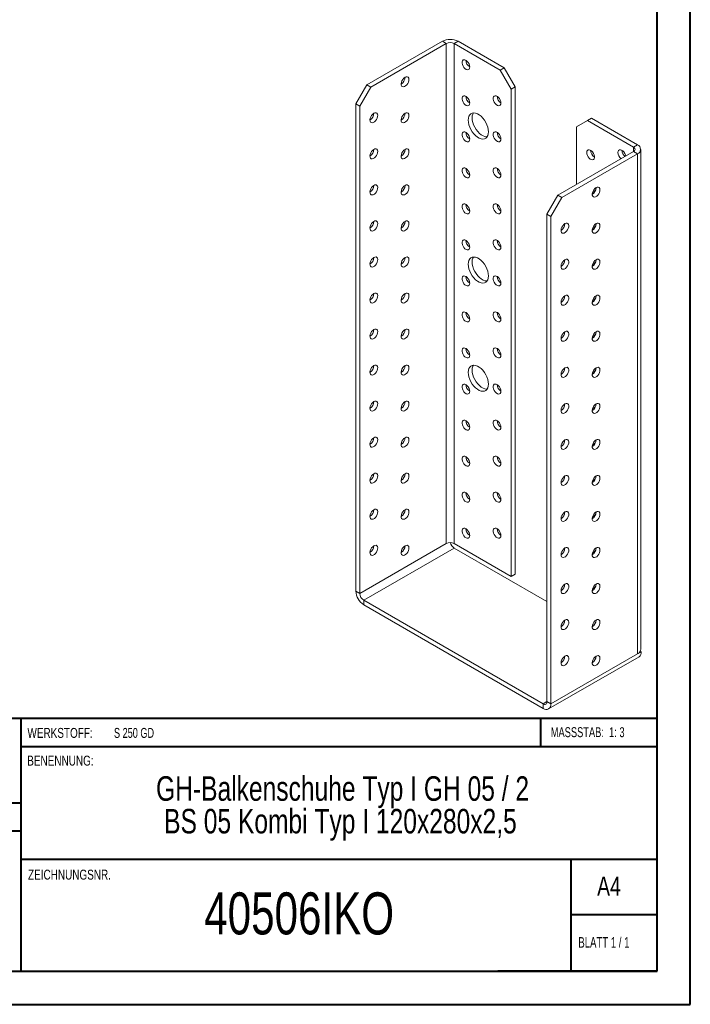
# Model space of a CAD drawing. Header units: millimetres. Extents: x 0 to 210, y 0 to 297.
# Tile 2 of 3: x 109 to 210, y 0 to 149. Entities that reach past the tile are written whole.
import ezdxf

# ---------------------------------------------------------------- set-up
doc = ezdxf.new("R2010")
doc.units = ezdxf.units.MM
doc.styles.add('SLDTEXTSTYLE0', font='TXT', dxfattribs={"width": 0.75})
doc.styles.add('SLDTEXTSTYLE1', font='TXT', dxfattribs={"width": 0.681818})
doc.styles.add('SLDTEXTSTYLE2', font='TXT', dxfattribs={"width": 0.7})
doc.styles.add('SLDTEXTSTYLE3', font='TXT', dxfattribs={"width": 0.6875})

# ---------------------------------------------------------------- blocks, each defined once
blk = doc.blocks.new('SW_NOTE_1')
at = {"color": 0, "linetype": 'Continuous', "lineweight": 0, "char_height": 3.7042, "attachment_point": 2, "style": 'SLDTEXTSTYLE0'}
for s, insert in [('GH-Balkenschuhe Typ I GH 05 / 2', (38.78, 4.77)), ('BS 05 Kombi Typ I 120x280x2,5', (38.46, -0.16))]:
    blk.add_mtext(s, dxfattribs=dict(at, insert=insert))

msp = doc.modelspace()

# ---------------------------------------------------------------- linework, layer by layer
at = {"color": 7, "linetype": 'Continuous', "lineweight": 40}
for p, q in [((210.08, 0.21), (210.08, 297.21)), ((205.08, 5.21), (205.08, 292.21)), ((205.08, 43.37), (10.11, 43.37)), ((108.91, 43.37), (108.91, 5.12)), ((187.47, 39.12), (187.47, 43.37)), ((205.08, 39.12), (108.91, 39.12)), ((108.91, 30.62), (10.11, 30.62)), ((108.91, 26.37), (10.11, 26.37)), ((108.91, 22.12), (205.08, 22.12)), ((192.08, 5.21), (192.08, 22.21)), ((205.08, 13.71), (192.08, 13.71)), ((10.08, 5.21), (205.08, 5.21)), ((205.08, 5.21), (180.99, 5.21)), ((0.08, 0.21), (210.08, 0.21))]:
    msp.add_line(p, q, dxfattribs=at)
at = {"color": 7, "linetype": 'Continuous', "lineweight": 15}
for p, q in [((161.19, 139.08), (172.63, 145.68)), ((161.78, 138.74), (173.21, 145.34)), ((173.21, 145.34), (172.63, 145.68)), ((173.21, 145.34), (173.21, 69.81)), ((174.39, 145.34), (174.98, 145.68)), ((174.39, 69.81), (174.39, 145.34)), ((174.39, 145.34), (181.35, 141.33)), ((174.98, 145.68), (181.94, 141.67)), ((181.35, 141.33), (181.94, 141.67)), ((183, 138.47), (181.35, 141.33)), ((181.94, 141.67), (183.59, 138.81)), ((159.54, 136.23), (161.19, 139.08)), ((161.78, 138.74), (160.13, 135.89)), ((161.19, 139.08), (161.78, 138.74)), ((183.59, 138.81), (183, 138.47)), ((183, 138.47), (183, 64.85)), ((183.59, 138.81), (183.59, 65.19)), ((160.13, 135.89), (159.54, 136.23)), ((159.54, 62.6), (159.54, 136.23)), ((160.13, 62.26), (160.13, 135.89)), ((195.13, 134.05), (194.55, 133.71)), ((195.13, 134.05), (202.09, 130.04)), ((194.55, 133.71), (192.9, 132.76)), ((192.9, 124.05), (192.9, 132.76)), ((194.55, 133.71), (201.5, 129.69)), ((201.5, 129.69), (202.09, 130.04)), ((201.5, 129.69), (201.5, 129.01)), ((190.07, 122.42), (201.5, 129.01)), ((190.66, 122.08), (202.09, 128.67)), ((201.5, 129.01), (202.09, 128.67)), ((202.09, 53.14), (202.09, 128.67)), ((202.58, 53.82), (202.58, 129.35)), ((188.42, 119.56), (190.07, 122.42)), ((190.66, 122.08), (189.01, 119.22)), ((190.07, 122.42), (190.66, 122.08)), ((189.01, 119.22), (188.42, 119.56)), ((188.42, 45.93), (188.42, 119.56)), ((189.01, 45.59), (189.01, 119.22)), ((173.21, 69.81), (160.13, 62.26)), ((160.72, 61.24), (174.39, 69.13)), ((183, 64.85), (174.39, 69.81)), ((188.42, 61.04), (174.39, 69.13)), ((183.59, 65.19), (183, 64.85)), ((160.13, 62.26), (159.54, 62.6)), ((160.72, 61.24), (187.83, 45.59)), ((160.72, 61.24), (160.72, 60.56)), ((160.72, 60.56), (187.83, 44.91)), ((195.61, 57.57), (195.37, 57.7)), ((202.52, 53.58), (202.68, 53.48)), ((188.66, 44.83), (202.33, 52.72)), ((189.01, 45.59), (202.09, 53.14)), ((202.68, 53.48), (202.09, 53.14)), ((188.42, 45.93), (187.83, 45.59)), ((187.83, 45.59), (187.83, 44.91)), ((188.42, 45.93), (189.01, 45.59))]:
    msp.add_line(p, q, dxfattribs=at)
at = {"color": 7, "linetype": 'Continuous', "lineweight": 15, "flags": 128}
for points in [[(176.75, 141.8), (176.72, 142.02), (176.65, 142.25), (176.53, 142.46), (176.38, 142.65), (176.2, 142.8), (176.03, 142.88), (175.87, 142.9), (175.73, 142.86), (175.63, 142.75), (175.58, 142.58), (175.58, 142.38), (175.63, 142.16), (175.73, 141.93), (175.87, 141.73), (176.03, 141.56), (176.2, 141.44), (176.38, 141.39), (176.53, 141.4), (176.65, 141.48), (176.72, 141.62), (176.75, 141.8)], [(166.97, 140.24), (166.79, 140.11), (166.64, 139.93), (166.51, 139.72), (166.42, 139.49), (166.38, 139.27), (166.39, 139.08), (166.46, 138.92), (166.57, 138.83), (166.71, 138.8), (166.88, 138.84), (167.06, 138.94), (167.22, 139.09), (167.37, 139.29), (167.48, 139.51), (167.54, 139.74), (167.56, 139.95), (167.52, 140.12), (167.43, 140.25), (167.3, 140.31), (167.14, 140.31), (166.97, 140.24)], [(176.75, 136.36), (176.72, 136.58), (176.65, 136.8), (176.53, 137.02), (176.38, 137.21), (176.2, 137.35), (176.03, 137.44), (175.87, 137.46), (175.73, 137.41), (175.63, 137.3), (175.58, 137.14), (175.58, 136.94), (175.63, 136.71), (175.73, 136.49), (175.87, 136.28), (176.03, 136.11), (176.2, 136), (176.38, 135.94), (176.53, 135.96), (176.65, 136.04), (176.72, 136.18), (176.75, 136.36)], [(181.46, 136.36), (181.44, 136.58), (181.36, 136.8), (181.24, 137.02), (181.09, 137.21), (180.92, 137.35), (180.74, 137.44), (180.58, 137.46), (180.44, 137.41), (180.34, 137.3), (180.29, 137.14), (180.29, 136.94), (180.34, 136.71), (180.44, 136.49), (180.58, 136.28), (180.74, 136.11), (180.92, 136), (181.09, 135.94), (181.24, 135.96), (181.36, 136.04), (181.44, 136.18), (181.46, 136.36)], [(162.25, 134.8), (162.08, 134.67), (161.92, 134.49), (161.79, 134.27), (161.71, 134.05), (161.67, 133.83), (161.68, 133.63), (161.74, 133.48), (161.85, 133.39), (162, 133.36), (162.17, 133.39), (162.34, 133.49), (162.51, 133.65), (162.65, 133.85), (162.76, 134.07), (162.83, 134.3), (162.84, 134.51), (162.8, 134.68), (162.71, 134.81), (162.59, 134.87), (162.43, 134.87), (162.25, 134.8)], [(166.97, 134.8), (166.79, 134.67), (166.64, 134.49), (166.51, 134.27), (166.42, 134.05), (166.38, 133.83), (166.39, 133.63), (166.46, 133.48), (166.57, 133.39), (166.71, 133.36), (166.88, 133.39), (167.06, 133.49), (167.22, 133.65), (167.37, 133.85), (167.48, 134.07), (167.54, 134.3), (167.56, 134.51), (167.52, 134.68), (167.43, 134.81), (167.3, 134.87), (167.14, 134.87), (166.97, 134.8)], [(179.58, 132.01), (179.55, 132.35), (179.47, 132.71), (179.35, 133.07), (179.18, 133.43), (178.97, 133.77), (178.73, 134.08), (178.47, 134.35), (178.19, 134.57), (177.9, 134.73), (177.63, 134.83), (177.36, 134.87), (177.12, 134.84), (176.91, 134.74), (176.74, 134.57), (176.62, 134.35), (176.54, 134.09), (176.51, 133.78), (176.54, 133.44), (176.62, 133.08), (176.74, 132.71), (176.91, 132.35), (177.12, 132.01), (177.36, 131.7), (177.63, 131.43), (177.9, 131.21), (178.19, 131.05), (178.47, 130.95), (178.73, 130.91), (178.97, 130.95), (179.18, 131.05), (179.35, 131.21), (179.47, 131.43), (179.55, 131.7), (179.58, 132.01)], [(177.3, 134.87), (177.21, 134.69), (177.13, 134.43), (177.1, 134.12), (177.13, 133.78), (177.21, 133.42), (177.33, 133.05), (177.5, 132.69), (177.71, 132.35), (177.95, 132.04), (178.22, 131.77), (178.49, 131.55), (178.78, 131.39), (179.05, 131.29), (179.32, 131.25), (179.38, 131.26)], [(176.75, 130.92), (176.72, 131.13), (176.65, 131.36), (176.53, 131.58), (176.38, 131.77), (176.2, 131.91), (176.03, 132), (175.87, 132.02), (175.73, 131.97), (175.63, 131.86), (175.58, 131.7), (175.58, 131.49), (175.63, 131.27), (175.73, 131.04), (175.87, 130.84), (176.03, 130.67), (176.2, 130.55), (176.38, 130.5), (176.53, 130.51), (176.65, 130.59), (176.72, 130.73), (176.75, 130.92)], [(181.46, 130.92), (181.44, 131.13), (181.36, 131.36), (181.24, 131.58), (181.09, 131.77), (180.92, 131.91), (180.74, 132), (180.58, 132.02), (180.44, 131.97), (180.34, 131.86), (180.29, 131.7), (180.29, 131.49), (180.34, 131.27), (180.44, 131.04), (180.58, 130.84), (180.74, 130.67), (180.92, 130.55), (181.09, 130.5), (181.24, 130.51), (181.36, 130.59), (181.44, 130.73), (181.46, 130.92)], [(162.25, 129.35), (162.08, 129.22), (161.92, 129.04), (161.79, 128.83), (161.71, 128.6), (161.67, 128.38), (161.68, 128.19), (161.74, 128.04), (161.85, 127.94), (162, 127.91), (162.17, 127.95), (162.34, 128.05), (162.51, 128.21), (162.65, 128.41), (162.76, 128.63), (162.83, 128.85), (162.84, 129.06), (162.8, 129.24), (162.71, 129.36), (162.59, 129.43), (162.43, 129.42), (162.25, 129.35)], [(166.97, 129.35), (166.79, 129.22), (166.64, 129.04), (166.51, 128.83), (166.42, 128.6), (166.38, 128.38), (166.39, 128.19), (166.46, 128.04), (166.57, 127.94), (166.71, 127.91), (166.88, 127.95), (167.06, 128.05), (167.22, 128.21), (167.37, 128.4), (167.48, 128.63), (167.54, 128.85), (167.56, 129.06), (167.52, 129.24), (167.43, 129.36), (167.3, 129.43), (167.14, 129.42), (166.97, 129.35)], [(194.43, 128.88), (194.45, 129.06), (194.53, 129.2), (194.65, 129.28), (194.8, 129.3), (194.97, 129.24), (195.15, 129.13), (195.31, 128.96), (195.45, 128.75), (195.55, 128.53), (195.6, 128.3), (195.6, 128.1), (195.55, 127.94), (195.45, 127.83), (195.31, 127.78), (195.15, 127.8), (194.97, 127.88), (194.8, 128.03), (194.65, 128.22), (194.53, 128.44), (194.45, 128.66), (194.43, 128.88)], [(199.14, 128.88), (199.17, 129.06), (199.24, 129.2), (199.36, 129.28), (199.52, 129.3), (199.69, 129.24), (199.86, 129.13), (200.03, 128.96), (200.16, 128.75), (200.26, 128.53), (200.31, 128.33)], [(176.75, 125.47), (176.72, 125.69), (176.65, 125.92), (176.53, 126.13), (176.38, 126.32), (176.2, 126.47), (176.03, 126.55), (175.87, 126.57), (175.73, 126.53), (175.63, 126.42), (175.58, 126.25), (175.58, 126.05), (175.63, 125.83), (175.73, 125.6), (175.87, 125.39), (176.03, 125.23), (176.2, 125.11), (176.38, 125.06), (176.53, 125.07), (176.65, 125.15), (176.72, 125.29), (176.75, 125.47)], [(181.46, 125.47), (181.44, 125.69), (181.36, 125.92), (181.24, 126.13), (181.09, 126.32), (180.92, 126.47), (180.74, 126.55), (180.58, 126.57), (180.44, 126.53), (180.34, 126.42), (180.29, 126.25), (180.29, 126.05), (180.34, 125.83), (180.44, 125.6), (180.58, 125.4), (180.74, 125.23), (180.92, 125.11), (181.09, 125.06), (181.24, 125.07), (181.36, 125.15), (181.44, 125.29), (181.46, 125.47)], [(162.25, 123.91), (162.08, 123.78), (161.92, 123.6), (161.79, 123.39), (161.71, 123.16), (161.67, 122.94), (161.68, 122.75), (161.74, 122.59), (161.85, 122.5), (162, 122.47), (162.17, 122.51), (162.34, 122.61), (162.51, 122.76), (162.65, 122.96), (162.76, 123.18), (162.83, 123.41), (162.84, 123.62), (162.8, 123.79), (162.71, 123.92), (162.59, 123.98), (162.43, 123.98), (162.25, 123.91)], [(166.97, 123.91), (166.79, 123.78), (166.64, 123.6), (166.51, 123.39), (166.42, 123.16), (166.38, 122.94), (166.39, 122.75), (166.46, 122.59), (166.57, 122.5), (166.71, 122.47), (166.88, 122.51), (167.06, 122.61), (167.22, 122.76), (167.37, 122.96), (167.48, 123.18), (167.54, 123.41), (167.56, 123.62), (167.52, 123.79), (167.43, 123.92), (167.3, 123.98), (167.14, 123.98), (166.97, 123.91)], [(195.84, 123.57), (195.67, 123.44), (195.51, 123.26), (195.38, 123.05), (195.29, 122.82), (195.25, 122.6), (195.27, 122.41), (195.33, 122.26), (195.44, 122.16), (195.59, 122.13), (195.75, 122.17), (195.93, 122.27), (196.1, 122.43), (196.24, 122.62), (196.35, 122.85), (196.42, 123.07), (196.43, 123.28), (196.39, 123.46), (196.3, 123.58), (196.17, 123.65), (196.02, 123.64), (195.84, 123.57)], [(195.54, 122.8), (195.39, 122.93), (195.35, 122.97)], [(195.49, 123.23), (195.55, 123.08), (195.6, 122.88)], [(176.75, 120.03), (176.72, 120.25), (176.65, 120.47), (176.53, 120.69), (176.38, 120.88), (176.2, 121.02), (176.03, 121.11), (175.87, 121.13), (175.73, 121.08), (175.63, 120.97), (175.58, 120.81), (175.58, 120.61), (175.63, 120.38), (175.73, 120.16), (175.87, 119.95), (176.03, 119.78), (176.2, 119.67), (176.38, 119.61), (176.53, 119.63), (176.65, 119.71), (176.72, 119.84), (176.75, 120.03)], [(181.46, 120.03), (181.44, 120.25), (181.36, 120.47), (181.24, 120.69), (181.09, 120.88), (180.92, 121.02), (180.74, 121.11), (180.58, 121.13), (180.44, 121.08), (180.34, 120.97), (180.29, 120.81), (180.29, 120.61), (180.34, 120.38), (180.44, 120.16), (180.58, 119.95), (180.74, 119.78), (180.92, 119.67), (181.09, 119.61), (181.24, 119.63), (181.36, 119.71), (181.44, 119.85), (181.46, 120.03)], [(162.25, 118.47), (162.08, 118.34), (161.92, 118.16), (161.79, 117.94), (161.71, 117.72), (161.67, 117.5), (161.68, 117.3), (161.74, 117.15), (161.85, 117.06), (162, 117.02), (162.17, 117.06), (162.34, 117.16), (162.51, 117.32), (162.65, 117.52), (162.76, 117.74), (162.83, 117.97), (162.84, 118.18), (162.8, 118.35), (162.71, 118.48), (162.59, 118.54), (162.43, 118.54), (162.25, 118.47)], [(166.97, 118.47), (166.79, 118.34), (166.64, 118.16), (166.51, 117.94), (166.42, 117.72), (166.38, 117.5), (166.39, 117.3), (166.46, 117.15), (166.57, 117.05), (166.71, 117.02), (166.88, 117.06), (167.06, 117.16), (167.22, 117.32), (167.37, 117.52), (167.48, 117.74), (167.54, 117.97), (167.56, 118.18), (167.52, 118.35), (167.43, 118.48), (167.3, 118.54), (167.14, 118.54), (166.97, 118.47)], [(191.13, 118.13), (190.95, 118), (190.8, 117.82), (190.67, 117.61), (190.58, 117.38), (190.54, 117.16), (190.55, 116.96), (190.62, 116.81), (190.73, 116.72), (190.87, 116.69), (191.04, 116.72), (191.22, 116.83), (191.38, 116.98), (191.53, 117.18), (191.64, 117.4), (191.7, 117.63), (191.72, 117.84), (191.68, 118.01), (191.59, 118.14), (191.46, 118.2), (191.3, 118.2), (191.13, 118.13)], [(195.84, 118.13), (195.67, 118), (195.51, 117.82), (195.38, 117.61), (195.29, 117.38), (195.25, 117.16), (195.27, 116.96), (195.33, 116.81), (195.44, 116.72), (195.59, 116.69), (195.75, 116.72), (195.93, 116.83), (196.1, 116.98), (196.24, 117.18), (196.35, 117.4), (196.42, 117.63), (196.43, 117.84), (196.39, 118.01), (196.3, 118.14), (196.17, 118.2), (196.02, 118.2), (195.84, 118.13)], [(195.54, 117.36), (195.39, 117.48), (195.35, 117.53)], [(195.49, 117.79), (195.55, 117.64), (195.6, 117.43)], [(176.75, 114.59), (176.72, 114.8), (176.65, 115.03), (176.53, 115.25), (176.38, 115.44), (176.2, 115.58), (176.03, 115.67), (175.87, 115.69), (175.73, 115.64), (175.63, 115.53), (175.58, 115.36), (175.58, 115.16), (175.63, 114.94), (175.73, 114.71), (175.87, 114.51), (176.03, 114.34), (176.2, 114.22), (176.38, 114.17), (176.53, 114.18), (176.65, 114.26), (176.72, 114.4), (176.75, 114.59)], [(181.46, 114.59), (181.44, 114.8), (181.36, 115.03), (181.24, 115.25), (181.09, 115.44), (180.92, 115.58), (180.74, 115.67), (180.58, 115.69), (180.44, 115.64), (180.34, 115.53), (180.29, 115.37), (180.29, 115.16), (180.34, 114.94), (180.44, 114.71), (180.58, 114.51), (180.74, 114.34), (180.92, 114.22), (181.09, 114.17), (181.24, 114.18), (181.36, 114.26), (181.44, 114.4), (181.46, 114.59)], [(162.25, 113.02), (162.08, 112.89), (161.92, 112.71), (161.79, 112.5), (161.71, 112.27), (161.67, 112.05), (161.68, 111.86), (161.74, 111.71), (161.85, 111.61), (162, 111.58), (162.17, 111.62), (162.34, 111.72), (162.51, 111.88), (162.65, 112.07), (162.76, 112.3), (162.83, 112.52), (162.84, 112.73), (162.8, 112.91), (162.71, 113.03), (162.59, 113.1), (162.43, 113.09), (162.25, 113.02)], [(166.97, 113.02), (166.79, 112.89), (166.64, 112.71), (166.51, 112.5), (166.42, 112.27), (166.38, 112.05), (166.39, 111.86), (166.46, 111.71), (166.57, 111.61), (166.71, 111.58), (166.88, 111.62), (167.06, 111.72), (167.22, 111.88), (167.37, 112.07), (167.48, 112.3), (167.54, 112.52), (167.56, 112.73), (167.52, 112.91), (167.43, 113.03), (167.3, 113.1), (167.14, 113.09), (166.97, 113.02)], [(179.58, 110.23), (179.55, 110.57), (179.47, 110.93), (179.35, 111.3), (179.18, 111.65), (178.97, 112), (178.73, 112.31), (178.47, 112.58), (178.19, 112.8), (177.9, 112.96), (177.63, 113.06), (177.36, 113.09), (177.12, 113.06), (176.91, 112.96), (176.74, 112.8), (176.62, 112.58), (176.54, 112.31), (176.51, 112), (176.54, 111.66), (176.62, 111.3), (176.74, 110.94), (176.91, 110.58), (177.12, 110.24), (177.36, 109.93), (177.63, 109.66), (177.9, 109.44), (178.19, 109.27), (178.47, 109.17), (178.73, 109.14), (178.97, 109.17), (179.18, 109.27), (179.35, 109.43), (179.47, 109.65), (179.55, 109.92), (179.58, 110.23)], [(177.3, 113.09), (177.21, 112.92), (177.13, 112.65), (177.1, 112.34), (177.13, 112), (177.21, 111.64), (177.33, 111.28), (177.5, 110.92), (177.71, 110.58), (177.95, 110.27), (178.22, 110), (178.49, 109.78), (178.78, 109.61), (179.05, 109.51), (179.32, 109.48), (179.38, 109.48)], [(191.13, 112.68), (190.95, 112.55), (190.8, 112.38), (190.67, 112.16), (190.58, 111.94), (190.54, 111.72), (190.55, 111.52), (190.62, 111.37), (190.73, 111.27), (190.87, 111.24), (191.04, 111.28), (191.22, 111.38), (191.38, 111.54), (191.53, 111.74), (191.64, 111.96), (191.7, 112.18), (191.72, 112.39), (191.68, 112.57), (191.59, 112.69), (191.46, 112.76), (191.3, 112.75), (191.13, 112.68)], [(195.84, 112.68), (195.67, 112.55), (195.51, 112.37), (195.38, 112.16), (195.29, 111.94), (195.25, 111.72), (195.27, 111.52), (195.33, 111.37), (195.44, 111.27), (195.59, 111.24), (195.75, 111.28), (195.93, 111.38), (196.1, 111.54), (196.24, 111.74), (196.35, 111.96), (196.42, 112.18), (196.43, 112.39), (196.39, 112.57), (196.3, 112.69), (196.17, 112.76), (196.02, 112.75), (195.84, 112.68)], [(195.54, 111.91), (195.39, 112.04), (195.35, 112.09)], [(195.49, 112.34), (195.55, 112.2), (195.6, 111.99)], [(176.75, 109.14), (176.72, 109.36), (176.65, 109.59), (176.53, 109.8), (176.38, 109.99), (176.2, 110.14), (176.03, 110.22), (175.87, 110.24), (175.73, 110.2), (175.63, 110.08), (175.58, 109.92), (175.58, 109.72), (175.63, 109.49), (175.73, 109.27), (175.87, 109.06), (176.03, 108.9), (176.2, 108.78), (176.38, 108.73), (176.53, 108.74), (176.65, 108.82), (176.72, 108.96), (176.75, 109.14)], [(181.46, 109.14), (181.44, 109.36), (181.36, 109.59), (181.24, 109.8), (181.09, 109.99), (180.92, 110.14), (180.74, 110.22), (180.58, 110.24), (180.44, 110.2), (180.34, 110.09), (180.29, 109.92), (180.29, 109.72), (180.34, 109.49), (180.44, 109.27), (180.58, 109.06), (180.74, 108.9), (180.92, 108.78), (181.09, 108.73), (181.24, 108.74), (181.36, 108.82), (181.44, 108.96), (181.46, 109.14)], [(162.25, 107.58), (162.08, 107.45), (161.92, 107.27), (161.79, 107.06), (161.71, 106.83), (161.67, 106.61), (161.68, 106.42), (161.74, 106.26), (161.85, 106.17), (162, 106.14), (162.17, 106.17), (162.34, 106.28), (162.51, 106.43), (162.65, 106.63), (162.76, 106.85), (162.83, 107.08), (162.84, 107.29), (162.8, 107.46), (162.71, 107.59), (162.59, 107.65), (162.43, 107.65), (162.25, 107.58)], [(166.97, 107.58), (166.79, 107.45), (166.64, 107.27), (166.51, 107.06), (166.42, 106.83), (166.38, 106.61), (166.39, 106.41), (166.46, 106.26), (166.57, 106.17), (166.71, 106.14), (166.88, 106.17), (167.06, 106.28), (167.22, 106.43), (167.37, 106.63), (167.48, 106.85), (167.54, 107.08), (167.56, 107.29), (167.52, 107.46), (167.43, 107.59), (167.3, 107.65), (167.14, 107.65), (166.97, 107.58)], [(191.13, 107.24), (190.95, 107.11), (190.8, 106.93), (190.67, 106.72), (190.58, 106.49), (190.54, 106.27), (190.55, 106.08), (190.62, 105.93), (190.73, 105.83), (190.87, 105.8), (191.04, 105.84), (191.22, 105.94), (191.38, 106.1), (191.53, 106.29), (191.64, 106.52), (191.7, 106.74), (191.72, 106.95), (191.68, 107.13), (191.59, 107.25), (191.46, 107.31), (191.3, 107.31), (191.13, 107.24)], [(195.84, 107.24), (195.67, 107.11), (195.51, 106.93), (195.38, 106.72), (195.29, 106.49), (195.25, 106.27), (195.27, 106.08), (195.33, 105.93), (195.44, 105.83), (195.59, 105.8), (195.75, 105.84), (195.93, 105.94), (196.1, 106.09), (196.24, 106.29), (196.35, 106.51), (196.42, 106.74), (196.43, 106.95), (196.39, 107.13), (196.3, 107.25), (196.17, 107.31), (196.02, 107.31), (195.84, 107.24)], [(195.54, 106.47), (195.39, 106.59), (195.35, 106.64)], [(195.49, 106.9), (195.55, 106.75), (195.6, 106.55)], [(176.75, 103.7), (176.72, 103.92), (176.65, 104.14), (176.53, 104.36), (176.38, 104.55), (176.2, 104.69), (176.03, 104.78), (175.87, 104.8), (175.73, 104.75), (175.63, 104.64), (175.58, 104.48), (175.58, 104.27), (175.63, 104.05), (175.73, 103.83), (175.87, 103.62), (176.03, 103.45), (176.2, 103.34), (176.38, 103.28), (176.53, 103.3), (176.65, 103.38), (176.72, 103.51), (176.75, 103.7)], [(181.46, 103.7), (181.44, 103.92), (181.36, 104.14), (181.24, 104.36), (181.09, 104.55), (180.92, 104.69), (180.74, 104.78), (180.58, 104.8), (180.44, 104.75), (180.34, 104.64), (180.29, 104.48), (180.29, 104.27), (180.34, 104.05), (180.44, 103.83), (180.58, 103.62), (180.74, 103.45), (180.92, 103.34), (181.09, 103.28), (181.24, 103.3), (181.36, 103.38), (181.44, 103.51), (181.46, 103.7)], [(162.25, 102.14), (162.08, 102), (161.92, 101.83), (161.79, 101.61), (161.71, 101.39), (161.67, 101.17), (161.68, 100.97), (161.74, 100.82), (161.85, 100.72), (162, 100.69), (162.17, 100.73), (162.34, 100.83), (162.51, 100.99), (162.65, 101.19), (162.76, 101.41), (162.83, 101.63), (162.84, 101.84), (162.8, 102.02), (162.71, 102.14), (162.59, 102.21), (162.43, 102.21), (162.25, 102.14)], [(166.97, 102.13), (166.79, 102), (166.64, 101.82), (166.51, 101.61), (166.42, 101.39), (166.38, 101.17), (166.39, 100.97), (166.46, 100.82), (166.57, 100.72), (166.71, 100.69), (166.88, 100.73), (167.06, 100.83), (167.22, 100.99), (167.37, 101.19), (167.48, 101.41), (167.54, 101.63), (167.56, 101.84), (167.52, 102.02), (167.43, 102.14), (167.3, 102.21), (167.14, 102.2), (166.97, 102.13)], [(191.13, 101.8), (190.95, 101.67), (190.8, 101.49), (190.67, 101.28), (190.58, 101.05), (190.54, 100.83), (190.55, 100.63), (190.62, 100.48), (190.73, 100.39), (190.87, 100.36), (191.04, 100.39), (191.22, 100.5), (191.38, 100.65), (191.53, 100.85), (191.64, 101.07), (191.7, 101.3), (191.72, 101.51), (191.68, 101.68), (191.59, 101.81), (191.46, 101.87), (191.3, 101.87), (191.13, 101.8)], [(195.84, 101.8), (195.67, 101.67), (195.51, 101.49), (195.38, 101.28), (195.29, 101.05), (195.25, 100.83), (195.27, 100.63), (195.33, 100.48), (195.44, 100.39), (195.59, 100.36), (195.75, 100.39), (195.93, 100.49), (196.1, 100.65), (196.24, 100.85), (196.35, 101.07), (196.42, 101.3), (196.43, 101.51), (196.39, 101.68), (196.3, 101.81), (196.17, 101.87), (196.02, 101.87), (195.84, 101.8)], [(195.54, 101.02), (195.39, 101.15), (195.35, 101.2)], [(195.49, 101.46), (195.55, 101.31), (195.6, 101.1)], [(176.75, 98.26), (176.72, 98.47), (176.65, 98.7), (176.53, 98.92), (176.38, 99.11), (176.2, 99.25), (176.03, 99.34), (175.87, 99.36), (175.73, 99.31), (175.63, 99.2), (175.58, 99.03), (175.58, 98.83), (175.63, 98.61), (175.73, 98.38), (175.87, 98.18), (176.03, 98.01), (176.2, 97.89), (176.38, 97.84), (176.53, 97.85), (176.65, 97.93), (176.72, 98.07), (176.75, 98.26)], [(181.46, 98.26), (181.44, 98.47), (181.36, 98.7), (181.24, 98.92), (181.09, 99.11), (180.92, 99.25), (180.74, 99.34), (180.58, 99.36), (180.44, 99.31), (180.34, 99.2), (180.29, 99.03), (180.29, 98.83), (180.34, 98.61), (180.44, 98.38), (180.58, 98.18), (180.74, 98.01), (180.92, 97.89), (181.09, 97.84), (181.24, 97.85), (181.36, 97.93), (181.44, 98.07), (181.46, 98.26)], [(162.25, 96.69), (162.08, 96.56), (161.92, 96.38), (161.79, 96.17), (161.71, 95.94), (161.67, 95.72), (161.68, 95.53), (161.74, 95.38), (161.85, 95.28), (162, 95.25), (162.17, 95.29), (162.34, 95.39), (162.51, 95.55), (162.65, 95.74), (162.76, 95.97), (162.83, 96.19), (162.84, 96.4), (162.8, 96.58), (162.71, 96.7), (162.59, 96.76), (162.43, 96.76), (162.25, 96.69)], [(166.97, 96.69), (166.79, 96.56), (166.64, 96.38), (166.51, 96.17), (166.42, 95.94), (166.38, 95.72), (166.39, 95.53), (166.46, 95.38), (166.57, 95.28), (166.71, 95.25), (166.88, 95.29), (167.06, 95.39), (167.22, 95.55), (167.37, 95.74), (167.48, 95.97), (167.54, 96.19), (167.56, 96.4), (167.52, 96.58), (167.43, 96.7), (167.3, 96.76), (167.14, 96.76), (166.97, 96.69)], [(179.58, 93.9), (179.55, 94.24), (179.47, 94.6), (179.35, 94.97), (179.18, 95.32), (178.97, 95.66), (178.73, 95.98), (178.47, 96.25), (178.19, 96.47), (177.9, 96.63), (177.63, 96.73), (177.36, 96.76), (177.12, 96.73), (176.91, 96.63), (176.74, 96.47), (176.62, 96.25), (176.54, 95.98), (176.51, 95.67), (176.54, 95.33), (176.62, 94.97), (176.74, 94.61), (176.91, 94.25), (177.12, 93.91), (177.36, 93.6), (177.63, 93.33), (177.9, 93.11), (178.19, 92.94), (178.47, 92.84), (178.73, 92.81), (178.97, 92.84), (179.18, 92.94), (179.35, 93.1), (179.47, 93.32), (179.55, 93.59), (179.58, 93.9)], [(177.3, 96.76), (177.21, 96.59), (177.13, 96.32), (177.1, 96.01), (177.13, 95.67), (177.21, 95.31), (177.33, 94.95), (177.5, 94.59), (177.71, 94.25), (177.95, 93.94), (178.22, 93.67), (178.49, 93.45), (178.78, 93.28), (179.05, 93.18), (179.32, 93.15), (179.38, 93.15)], [(191.13, 96.35), (190.95, 96.22), (190.8, 96.04), (190.67, 95.83), (190.58, 95.61), (190.54, 95.39), (190.55, 95.19), (190.62, 95.04), (190.73, 94.94), (190.87, 94.91), (191.04, 94.95), (191.22, 95.05), (191.38, 95.21), (191.53, 95.41), (191.64, 95.63), (191.7, 95.85), (191.72, 96.06), (191.68, 96.24), (191.59, 96.36), (191.46, 96.43), (191.3, 96.42), (191.13, 96.35)], [(195.84, 96.35), (195.67, 96.22), (195.51, 96.04), (195.38, 95.83), (195.29, 95.61), (195.25, 95.38), (195.27, 95.19), (195.33, 95.04), (195.44, 94.94), (195.59, 94.91), (195.75, 94.95), (195.93, 95.05), (196.1, 95.21), (196.24, 95.41), (196.35, 95.63), (196.42, 95.85), (196.43, 96.06), (196.39, 96.24), (196.3, 96.36), (196.17, 96.43), (196.02, 96.42), (195.84, 96.35)], [(195.54, 95.58), (195.39, 95.71), (195.35, 95.76)], [(195.49, 96.01), (195.55, 95.86), (195.6, 95.66)], [(176.75, 92.81), (176.72, 93.03), (176.65, 93.25), (176.53, 93.47), (176.38, 93.66), (176.2, 93.81), (176.03, 93.89), (175.87, 93.91), (175.73, 93.86), (175.63, 93.75), (175.58, 93.59), (175.58, 93.39), (175.63, 93.16), (175.73, 92.94), (175.87, 92.73), (176.03, 92.56), (176.2, 92.45), (176.38, 92.39), (176.53, 92.41), (176.65, 92.49), (176.72, 92.63), (176.75, 92.81)], [(181.46, 92.81), (181.44, 93.03), (181.36, 93.26), (181.24, 93.47), (181.09, 93.66), (180.92, 93.81), (180.74, 93.89), (180.58, 93.91), (180.44, 93.87), (180.34, 93.75), (180.29, 93.59), (180.29, 93.39), (180.34, 93.16), (180.44, 92.94), (180.58, 92.73), (180.74, 92.57), (180.92, 92.45), (181.09, 92.4), (181.24, 92.41), (181.36, 92.49), (181.44, 92.63), (181.46, 92.81)], [(162.25, 91.25), (162.08, 91.12), (161.92, 90.94), (161.79, 90.73), (161.71, 90.5), (161.67, 90.28), (161.68, 90.08), (161.74, 89.93), (161.85, 89.84), (162, 89.81), (162.17, 89.84), (162.34, 89.95), (162.51, 90.1), (162.65, 90.3), (162.76, 90.52), (162.83, 90.75), (162.84, 90.96), (162.8, 91.13), (162.71, 91.26), (162.59, 91.32), (162.43, 91.32), (162.25, 91.25)], [(166.97, 91.25), (166.79, 91.12), (166.64, 90.94), (166.51, 90.73), (166.42, 90.5), (166.38, 90.28), (166.39, 90.08), (166.46, 89.93), (166.57, 89.84), (166.71, 89.81), (166.88, 89.84), (167.06, 89.94), (167.22, 90.1), (167.37, 90.3), (167.48, 90.52), (167.54, 90.75), (167.56, 90.96), (167.52, 91.13), (167.43, 91.26), (167.3, 91.32), (167.14, 91.32), (166.97, 91.25)], [(191.13, 90.91), (190.95, 90.78), (190.8, 90.6), (190.67, 90.39), (190.58, 90.16), (190.54, 89.94), (190.55, 89.75), (190.62, 89.6), (190.73, 89.5), (190.87, 89.47), (191.04, 89.51), (191.22, 89.61), (191.38, 89.76), (191.53, 89.96), (191.64, 90.18), (191.7, 90.41), (191.72, 90.62), (191.68, 90.8), (191.59, 90.92), (191.46, 90.98), (191.3, 90.98), (191.13, 90.91)], [(195.84, 90.91), (195.67, 90.78), (195.51, 90.6), (195.38, 90.39), (195.29, 90.16), (195.25, 89.94), (195.27, 89.75), (195.33, 89.59), (195.44, 89.5), (195.59, 89.47), (195.75, 89.51), (195.93, 89.61), (196.1, 89.76), (196.24, 89.96), (196.35, 90.18), (196.42, 90.41), (196.43, 90.62), (196.39, 90.79), (196.3, 90.92), (196.17, 90.98), (196.02, 90.98), (195.84, 90.91)], [(195.54, 90.14), (195.39, 90.26), (195.35, 90.31)], [(195.49, 90.57), (195.55, 90.42), (195.6, 90.22)], [(176.75, 87.37), (176.72, 87.58), (176.65, 87.81), (176.53, 88.03), (176.38, 88.22), (176.2, 88.36), (176.03, 88.45), (175.87, 88.47), (175.73, 88.42), (175.63, 88.31), (175.58, 88.15), (175.58, 87.94), (175.63, 87.72), (175.73, 87.5), (175.87, 87.29), (176.03, 87.12), (176.2, 87), (176.38, 86.95), (176.53, 86.96), (176.65, 87.04), (176.72, 87.18), (176.75, 87.37)], [(181.46, 87.37), (181.44, 87.58), (181.36, 87.81), (181.24, 88.03), (181.09, 88.22), (180.92, 88.36), (180.74, 88.45), (180.58, 88.47), (180.44, 88.42), (180.34, 88.31), (180.29, 88.15), (180.29, 87.94), (180.34, 87.72), (180.44, 87.5), (180.58, 87.29), (180.74, 87.12), (180.92, 87.01), (181.09, 86.95), (181.24, 86.97), (181.36, 87.04), (181.44, 87.18), (181.46, 87.37)], [(162.25, 85.8), (162.08, 85.67), (161.92, 85.49), (161.79, 85.28), (161.71, 85.06), (161.67, 84.84), (161.68, 84.64), (161.74, 84.49), (161.85, 84.39), (162, 84.36), (162.17, 84.4), (162.34, 84.5), (162.51, 84.66), (162.65, 84.86), (162.76, 85.08), (162.83, 85.3), (162.84, 85.51), (162.8, 85.69), (162.71, 85.81), (162.59, 85.88), (162.43, 85.87), (162.25, 85.8)], [(166.97, 85.8), (166.79, 85.67), (166.64, 85.49), (166.51, 85.28), (166.42, 85.06), (166.38, 84.84), (166.39, 84.64), (166.46, 84.49), (166.57, 84.39), (166.71, 84.36), (166.88, 84.4), (167.06, 84.5), (167.22, 84.66), (167.37, 84.86), (167.48, 85.08), (167.54, 85.3), (167.56, 85.51), (167.52, 85.69), (167.43, 85.81), (167.3, 85.88), (167.14, 85.87), (166.97, 85.8)], [(191.13, 85.47), (190.95, 85.34), (190.8, 85.16), (190.67, 84.94), (190.58, 84.72), (190.54, 84.5), (190.55, 84.3), (190.62, 84.15), (190.73, 84.06), (190.87, 84.03), (191.04, 84.06), (191.22, 84.16), (191.38, 84.32), (191.53, 84.52), (191.64, 84.74), (191.7, 84.97), (191.72, 85.18), (191.68, 85.35), (191.59, 85.48), (191.46, 85.54), (191.3, 85.54), (191.13, 85.47)], [(195.84, 85.47), (195.67, 85.34), (195.51, 85.16), (195.38, 84.94), (195.29, 84.72), (195.25, 84.5), (195.27, 84.3), (195.33, 84.15), (195.44, 84.06), (195.59, 84.03), (195.75, 84.06), (195.93, 84.16), (196.1, 84.32), (196.24, 84.52), (196.35, 84.74), (196.42, 84.97), (196.43, 85.18), (196.39, 85.35), (196.3, 85.48), (196.17, 85.54), (196.02, 85.54), (195.84, 85.47)], [(195.54, 84.69), (195.39, 84.82), (195.35, 84.87)], [(195.49, 85.13), (195.55, 84.98), (195.6, 84.77)], [(176.75, 81.92), (176.72, 82.14), (176.65, 82.37), (176.53, 82.59), (176.38, 82.77), (176.2, 82.92), (176.03, 83), (175.87, 83.02), (175.73, 82.98), (175.63, 82.87), (175.58, 82.7), (175.58, 82.5), (175.63, 82.28), (175.73, 82.05), (175.87, 81.85), (176.03, 81.68), (176.2, 81.56), (176.38, 81.51), (176.53, 81.52), (176.65, 81.6), (176.72, 81.74), (176.75, 81.92)], [(181.46, 81.93), (181.44, 82.14), (181.36, 82.37), (181.24, 82.59), (181.09, 82.77), (180.92, 82.92), (180.74, 83), (180.58, 83.02), (180.44, 82.98), (180.34, 82.87), (180.29, 82.7), (180.29, 82.5), (180.34, 82.28), (180.44, 82.05), (180.58, 81.85), (180.74, 81.68), (180.92, 81.56), (181.09, 81.51), (181.24, 81.52), (181.36, 81.6), (181.44, 81.74), (181.46, 81.93)], [(162.25, 80.36), (162.08, 80.23), (161.92, 80.05), (161.79, 79.84), (161.71, 79.61), (161.67, 79.39), (161.68, 79.2), (161.74, 79.05), (161.85, 78.95), (162, 78.92), (162.17, 78.96), (162.34, 79.06), (162.51, 79.21), (162.65, 79.41), (162.76, 79.63), (162.83, 79.86), (162.84, 80.07), (162.8, 80.25), (162.71, 80.37), (162.59, 80.43), (162.43, 80.43), (162.25, 80.36)], [(166.97, 80.36), (166.79, 80.23), (166.64, 80.05), (166.51, 79.84), (166.42, 79.61), (166.38, 79.39), (166.39, 79.2), (166.46, 79.05), (166.57, 78.95), (166.71, 78.92), (166.88, 78.96), (167.06, 79.06), (167.22, 79.21), (167.37, 79.41), (167.48, 79.63), (167.54, 79.86), (167.56, 80.07), (167.52, 80.25), (167.43, 80.37), (167.3, 80.43), (167.14, 80.43), (166.97, 80.36)], [(191.13, 80.02), (190.95, 79.89), (190.8, 79.71), (190.67, 79.5), (190.58, 79.27), (190.54, 79.05), (190.55, 78.86), (190.62, 78.71), (190.73, 78.61), (190.87, 78.58), (191.04, 78.62), (191.22, 78.72), (191.38, 78.88), (191.53, 79.08), (191.64, 79.3), (191.7, 79.52), (191.72, 79.73), (191.68, 79.91), (191.59, 80.03), (191.46, 80.1), (191.3, 80.09), (191.13, 80.02)], [(195.84, 80.02), (195.67, 79.89), (195.51, 79.71), (195.38, 79.5), (195.29, 79.27), (195.25, 79.05), (195.27, 78.86), (195.33, 78.71), (195.44, 78.61), (195.59, 78.58), (195.75, 78.62), (195.93, 78.72), (196.1, 78.88), (196.24, 79.07), (196.35, 79.3), (196.42, 79.52), (196.43, 79.73), (196.39, 79.91), (196.3, 80.03), (196.17, 80.1), (196.02, 80.09), (195.84, 80.02)], [(195.54, 79.25), (195.39, 79.38), (195.35, 79.42)], [(195.49, 79.68), (195.55, 79.53), (195.6, 79.33)], [(176.75, 76.48), (176.72, 76.7), (176.65, 76.92), (176.53, 77.14), (176.38, 77.33), (176.2, 77.47), (176.03, 77.56), (175.87, 77.58), (175.73, 77.53), (175.63, 77.42), (175.58, 77.26), (175.58, 77.06), (175.63, 76.83), (175.73, 76.61), (175.87, 76.4), (176.03, 76.23), (176.2, 76.12), (176.38, 76.06), (176.53, 76.08), (176.65, 76.16), (176.72, 76.3), (176.75, 76.48)], [(181.46, 76.48), (181.44, 76.7), (181.36, 76.92), (181.24, 77.14), (181.09, 77.33), (180.92, 77.48), (180.74, 77.56), (180.58, 77.58), (180.44, 77.53), (180.34, 77.42), (180.29, 77.26), (180.29, 77.06), (180.34, 76.83), (180.44, 76.61), (180.58, 76.4), (180.74, 76.23), (180.92, 76.12), (181.09, 76.06), (181.24, 76.08), (181.36, 76.16), (181.44, 76.3), (181.46, 76.48)], [(162.25, 74.92), (162.08, 74.79), (161.92, 74.61), (161.79, 74.4), (161.71, 74.17), (161.67, 73.95), (161.68, 73.75), (161.74, 73.6), (161.85, 73.51), (162, 73.48), (162.17, 73.51), (162.34, 73.61), (162.51, 73.77), (162.65, 73.97), (162.76, 74.19), (162.83, 74.42), (162.84, 74.63), (162.8, 74.8), (162.71, 74.93), (162.59, 74.99), (162.43, 74.99), (162.25, 74.92)], [(166.97, 74.92), (166.79, 74.79), (166.64, 74.61), (166.51, 74.39), (166.42, 74.17), (166.38, 73.95), (166.39, 73.75), (166.46, 73.6), (166.57, 73.51), (166.71, 73.48), (166.88, 73.51), (167.06, 73.61), (167.22, 73.77), (167.37, 73.97), (167.48, 74.19), (167.54, 74.42), (167.56, 74.63), (167.52, 74.8), (167.43, 74.93), (167.3, 74.99), (167.14, 74.99), (166.97, 74.92)], [(191.13, 74.58), (190.95, 74.45), (190.8, 74.27), (190.67, 74.06), (190.58, 73.83), (190.54, 73.61), (190.55, 73.42), (190.62, 73.26), (190.73, 73.17), (190.87, 73.14), (191.04, 73.18), (191.22, 73.28), (191.38, 73.43), (191.53, 73.63), (191.64, 73.85), (191.7, 74.08), (191.72, 74.29), (191.68, 74.46), (191.59, 74.59), (191.46, 74.65), (191.3, 74.65), (191.13, 74.58)], [(195.84, 74.58), (195.67, 74.45), (195.51, 74.27), (195.38, 74.06), (195.29, 73.83), (195.25, 73.61), (195.27, 73.42), (195.33, 73.26), (195.44, 73.17), (195.59, 73.14), (195.75, 73.18), (195.93, 73.28), (196.1, 73.43), (196.24, 73.63), (196.35, 73.85), (196.42, 74.08), (196.43, 74.29), (196.39, 74.46), (196.3, 74.59), (196.17, 74.65), (196.02, 74.65), (195.84, 74.58)], [(195.54, 73.81), (195.39, 73.93), (195.35, 73.98)], [(195.49, 74.24), (195.55, 74.09), (195.6, 73.89)], [(176.75, 71.04), (176.72, 71.25), (176.65, 71.48), (176.53, 71.7), (176.38, 71.89), (176.2, 72.03), (176.03, 72.12), (175.87, 72.14), (175.73, 72.09), (175.63, 71.98), (175.58, 71.82), (175.58, 71.61), (175.63, 71.39), (175.73, 71.16), (175.87, 70.96), (176.03, 70.79), (176.2, 70.67), (176.38, 70.62), (176.53, 70.63), (176.65, 70.71), (176.72, 70.85), (176.75, 71.04)], [(181.46, 71.04), (181.44, 71.25), (181.36, 71.48), (181.24, 71.7), (181.09, 71.89), (180.92, 72.03), (180.74, 72.12), (180.58, 72.14), (180.44, 72.09), (180.34, 71.98), (180.29, 71.82), (180.29, 71.61), (180.34, 71.39), (180.44, 71.16), (180.58, 70.96), (180.74, 70.79), (180.92, 70.67), (181.09, 70.62), (181.24, 70.63), (181.36, 70.71), (181.44, 70.85), (181.46, 71.04)], [(162.25, 69.47), (162.08, 69.34), (161.92, 69.16), (161.79, 68.95), (161.71, 68.73), (161.67, 68.5), (161.68, 68.31), (161.74, 68.16), (161.85, 68.06), (162, 68.03), (162.17, 68.07), (162.34, 68.17), (162.51, 68.33), (162.65, 68.53), (162.76, 68.75), (162.83, 68.97), (162.84, 69.18), (162.8, 69.36), (162.71, 69.48), (162.59, 69.55), (162.43, 69.54), (162.25, 69.47)], [(166.97, 69.47), (166.79, 69.34), (166.64, 69.16), (166.51, 68.95), (166.42, 68.72), (166.38, 68.5), (166.39, 68.31), (166.46, 68.16), (166.57, 68.06), (166.71, 68.03), (166.88, 68.07), (167.06, 68.17), (167.22, 68.33), (167.37, 68.53), (167.48, 68.75), (167.54, 68.97), (167.56, 69.18), (167.52, 69.36), (167.43, 69.48), (167.3, 69.55), (167.14, 69.54), (166.97, 69.47)], [(191.13, 69.14), (190.95, 69.01), (190.8, 68.83), (190.67, 68.61), (190.58, 68.39), (190.54, 68.17), (190.55, 67.97), (190.62, 67.82), (190.73, 67.73), (190.87, 67.69), (191.04, 67.73), (191.22, 67.83), (191.38, 67.99), (191.53, 68.19), (191.64, 68.41), (191.7, 68.64), (191.72, 68.85), (191.68, 69.02), (191.59, 69.15), (191.46, 69.21), (191.3, 69.21), (191.13, 69.14)], [(195.84, 69.14), (195.67, 69.01), (195.51, 68.83), (195.38, 68.61), (195.29, 68.39), (195.25, 68.17), (195.27, 67.97), (195.33, 67.82), (195.44, 67.72), (195.59, 67.69), (195.75, 67.73), (195.93, 67.83), (196.1, 67.99), (196.24, 68.19), (196.35, 68.41), (196.42, 68.64), (196.43, 68.85), (196.39, 69.02), (196.3, 69.15), (196.17, 69.21), (196.02, 69.21), (195.84, 69.14)], [(195.54, 68.36), (195.39, 68.49), (195.35, 68.54)], [(195.49, 68.79), (195.55, 68.65), (195.6, 68.44)], [(191.13, 63.69), (190.95, 63.56), (190.8, 63.38), (190.67, 63.17), (190.58, 62.94), (190.54, 62.72), (190.55, 62.53), (190.62, 62.38), (190.73, 62.28), (190.87, 62.25), (191.04, 62.29), (191.22, 62.39), (191.38, 62.55), (191.53, 62.74), (191.64, 62.97), (191.7, 63.19), (191.72, 63.4), (191.68, 63.58), (191.59, 63.7), (191.46, 63.77), (191.3, 63.76), (191.13, 63.69)], [(195.84, 63.69), (195.67, 63.56), (195.51, 63.38), (195.38, 63.17), (195.29, 62.94), (195.25, 62.72), (195.27, 62.53), (195.33, 62.38), (195.44, 62.28), (195.59, 62.25), (195.75, 62.29), (195.93, 62.39), (196.1, 62.55), (196.24, 62.74), (196.35, 62.97), (196.42, 63.19), (196.43, 63.4), (196.39, 63.58), (196.3, 63.7), (196.17, 63.77), (196.02, 63.76), (195.84, 63.69)], [(195.54, 62.92), (195.39, 63.05), (195.35, 63.09)], [(195.49, 63.35), (195.55, 63.2), (195.6, 63)], [(191.13, 58.25), (190.95, 58.12), (190.8, 57.94), (190.67, 57.73), (190.58, 57.5), (190.54, 57.28), (190.55, 57.09), (190.62, 56.93), (190.73, 56.84), (190.87, 56.81), (191.04, 56.84), (191.22, 56.95), (191.38, 57.1), (191.53, 57.3), (191.64, 57.52), (191.7, 57.75), (191.72, 57.96), (191.68, 58.13), (191.59, 58.26), (191.46, 58.32), (191.3, 58.32), (191.13, 58.25)], [(195.84, 58.25), (195.67, 58.12), (195.51, 57.94), (195.38, 57.73), (195.29, 57.5), (195.25, 57.28), (195.27, 57.08), (195.33, 56.93), (195.44, 56.84), (195.59, 56.81), (195.75, 56.84), (195.93, 56.95), (196.1, 57.1), (196.24, 57.3), (196.35, 57.52), (196.42, 57.75), (196.43, 57.96), (196.39, 58.13), (196.3, 58.26), (196.17, 58.32), (196.02, 58.32), (195.84, 58.25)], [(202.58, 53.82), (202.56, 53.7), (202.52, 53.58)], [(191.13, 52.81), (190.95, 52.67), (190.8, 52.5), (190.67, 52.28), (190.58, 52.06), (190.54, 51.84), (190.55, 51.64), (190.62, 51.49), (190.73, 51.39), (190.87, 51.36), (191.04, 51.4), (191.22, 51.5), (191.38, 51.66), (191.53, 51.86), (191.64, 52.08), (191.7, 52.3), (191.72, 52.51), (191.68, 52.69), (191.59, 52.81), (191.46, 52.88), (191.3, 52.88), (191.13, 52.81)], [(195.84, 52.8), (195.67, 52.67), (195.51, 52.49), (195.38, 52.28), (195.29, 52.06), (195.25, 51.84), (195.27, 51.64), (195.33, 51.49), (195.44, 51.39), (195.59, 51.36), (195.75, 51.4), (195.93, 51.5), (196.1, 51.66), (196.24, 51.86), (196.35, 52.08), (196.42, 52.3), (196.43, 52.51), (196.39, 52.69), (196.3, 52.81), (196.17, 52.88), (196.02, 52.87), (195.84, 52.8)]]:
    msp.add_lwpolyline(points, dxfattribs=at)
at = {"color": 7, "linetype": 'Continuous', "lineweight": 15}
for centre, radius, start, end in [((173.8, 143.41), 2.56, 62.6097, 117.3903), ((173.8, 144.21), 1.28, 62.6097, 117.3903), ((177.41, 142.87), 1.25, 181.9344, 238.0602), ((165.72, 140.28), 1.25, 301.9397, 358.0657), ((177.41, 137.42), 1.25, 181.9344, 238.0602), ((182.13, 137.42), 1.25, 181.9344, 238.0602), ((161, 134.84), 1.25, 301.9397, 358.0657), ((165.72, 134.84), 1.25, 301.9397, 358.0657), ((177.41, 131.98), 1.25, 181.9344, 238.0602), ((182.13, 131.98), 1.25, 181.9344, 238.0602), ((201.37, 129.35), 0.364, 290.7834, 69.2166), ((201.83, 129.35), 0.728, 290.7834, 69.2166), ((161, 129.4), 1.25, 301.9397, 358.0657), ((165.72, 129.4), 1.25, 301.9397, 358.0657), ((196.27, 129.26), 1.25, 181.8888, 238.1112), ((200.43, 128.94), 1.29, 182.6715, 231.2062), ((201.02, 129.28), 1.29, 182.6715, 231.2062), ((177.41, 126.54), 1.25, 181.9344, 238.0602), ((182.13, 126.54), 1.25, 181.9344, 238.0602), ((161, 123.95), 1.25, 301.9397, 358.0657), ((165.72, 123.95), 1.25, 301.9397, 358.0657), ((194.59, 123.61), 1.25, 301.9397, 358.0657), ((177.41, 121.09), 1.25, 181.9344, 238.0602), ((182.13, 121.09), 1.25, 181.9344, 238.0602), ((161, 118.51), 1.25, 301.9397, 358.0657), ((165.72, 118.51), 1.25, 301.9397, 358.0657), ((189.88, 118.17), 1.25, 301.9397, 358.0657), ((194.59, 118.17), 1.25, 301.9397, 358.0657), ((177.41, 115.65), 1.25, 181.9344, 238.0602), ((182.13, 115.65), 1.25, 181.9344, 238.0602), ((161, 113.06), 1.25, 301.9397, 358.0657), ((165.72, 113.06), 1.25, 301.9397, 358.0657), ((189.88, 112.73), 1.25, 301.9397, 358.0657), ((194.59, 112.73), 1.25, 301.9397, 358.0657), ((177.41, 110.21), 1.25, 181.9344, 238.0602), ((182.13, 110.21), 1.25, 181.9344, 238.0602), ((161, 107.62), 1.25, 301.9397, 358.0657), ((165.72, 107.62), 1.25, 301.9397, 358.0657), ((189.88, 107.28), 1.25, 301.9397, 358.0657), ((194.59, 107.28), 1.25, 301.9397, 358.0657), ((177.41, 104.76), 1.25, 181.9344, 238.0602), ((182.13, 104.76), 1.25, 181.9344, 238.0602), ((161, 102.18), 1.25, 301.9397, 358.0657), ((165.72, 102.18), 1.25, 301.9397, 358.0657), ((189.88, 101.84), 1.25, 301.9397, 358.0657), ((194.59, 101.84), 1.25, 301.9397, 358.0657), ((177.41, 99.32), 1.25, 181.9344, 238.0602), ((182.13, 99.32), 1.25, 181.9344, 238.0602), ((161, 96.73), 1.25, 301.9397, 358.0657), ((165.72, 96.73), 1.25, 301.9397, 358.0657), ((189.88, 96.4), 1.25, 301.9397, 358.0657), ((194.59, 96.4), 1.25, 301.9397, 358.0657), ((177.41, 93.88), 1.25, 181.9344, 238.0602), ((182.13, 93.88), 1.25, 181.9344, 238.0602), ((161, 91.29), 1.25, 301.9397, 358.0657), ((165.72, 91.29), 1.25, 301.9397, 358.0657), ((189.88, 90.95), 1.25, 301.9397, 358.0657), ((194.59, 90.95), 1.25, 301.9397, 358.0657), ((177.41, 88.43), 1.25, 181.9344, 238.0602), ((182.13, 88.43), 1.25, 181.9344, 238.0602), ((161, 85.85), 1.25, 301.9397, 358.0657), ((165.72, 85.85), 1.25, 301.9397, 358.0657), ((189.88, 85.51), 1.25, 301.9397, 358.0657), ((194.59, 85.51), 1.25, 301.9397, 358.0657), ((177.41, 82.99), 1.25, 181.9344, 238.0602), ((182.13, 82.99), 1.25, 181.9344, 238.0602), ((161, 80.4), 1.25, 301.9397, 358.0657), ((165.72, 80.4), 1.25, 301.9397, 358.0657), ((189.88, 80.07), 1.25, 301.9397, 358.0657), ((194.59, 80.07), 1.25, 301.9397, 358.0657), ((177.41, 77.54), 1.25, 181.9344, 238.0602), ((182.13, 77.54), 1.25, 181.9344, 238.0602), ((161, 74.96), 1.25, 301.9397, 358.0657), ((165.72, 74.96), 1.25, 301.9397, 358.0657), ((189.88, 74.62), 1.25, 301.9397, 358.0657), ((194.59, 74.62), 1.25, 301.9397, 358.0657), ((177.41, 72.1), 1.25, 181.9344, 238.0602), ((182.13, 72.1), 1.25, 181.9344, 238.0602), ((173.8, 68.68), 1.28, 62.6097, 117.3903), ((175.11, 70.23), 1.31, 192.2445, 236.976), ((161, 69.52), 1.25, 301.9397, 358.0657), ((165.72, 69.52), 1.25, 301.9397, 358.0657), ((189.88, 69.18), 1.25, 301.9397, 358.0657), ((194.59, 69.18), 1.25, 301.9397, 358.0657), ((162.1, 62.72), 2.56, 182.6055, 237.3945), ((189.88, 63.73), 1.25, 301.9397, 358.0657), ((194.59, 63.73), 1.25, 301.9397, 358.0657), ((161.41, 62.32), 1.28, 182.6055, 237.3945), ((189.88, 58.29), 1.25, 301.9397, 358.0657), ((194.59, 58.29), 1.25, 301.9397, 358.0657), ((201.61, 54.05), 1.02, 297.6449, 332.3489), ((189.88, 52.85), 1.25, 301.9397, 358.0657), ((194.59, 52.85), 1.25, 301.9397, 358.0657), ((201.88, 53.38), 0.799, 304.0564, 7.2558), ((188.06, 45.87), 0.364, 230.7967, 9.214), ((188.29, 45.48), 0.728, 230.7967, 9.214)]:
    msp.add_arc(centre, radius, start, end, dxfattribs=at)

# ---------------------------------------------------------------- block references
at = {"color": 7, "linetype": 'Continuous', "lineweight": 0}
msp.add_blockref('SW_NOTE_1', (118.75, 29.89), dxfattribs=at)

# ---------------------------------------------------------------- texts
for s, insert, char_height, attachment_point, style in [('WERKSTOFF:', (109.91, 41.96), 1.5, 1, 'SLDTEXTSTYLE0'), ('S 250 GD', (122.99, 41.96), 1.5, 1, 'SLDTEXTSTYLE3'), ('MASSSTAB:  1: 3', (188.99, 42.07), 1.5, 1, 'SLDTEXTSTYLE2'), ('BENENNUNG:', (109.88, 37.77), 1.5, 1, 'SLDTEXTSTYLE0'), ('ZEICHNUNGSNR.', (110, 20.55), 1.5, 1, 'SLDTEXTSTYLE0'), ('A4', (196, 19.52), 2.91, 1, 'SLDTEXTSTYLE0'), ('40506IKO', (150.97, 17.12), 6.35, 2, 'SLDTEXTSTYLE0'), ('BLATT 1 / 1', (193.16, 10.36), 1.5875, 1, 'SLDTEXTSTYLE1')]:
    msp.add_mtext(s, dxfattribs=dict(at, insert=insert, char_height=char_height, attachment_point=attachment_point, style=style))

doc.saveas('drawing.dxf')
